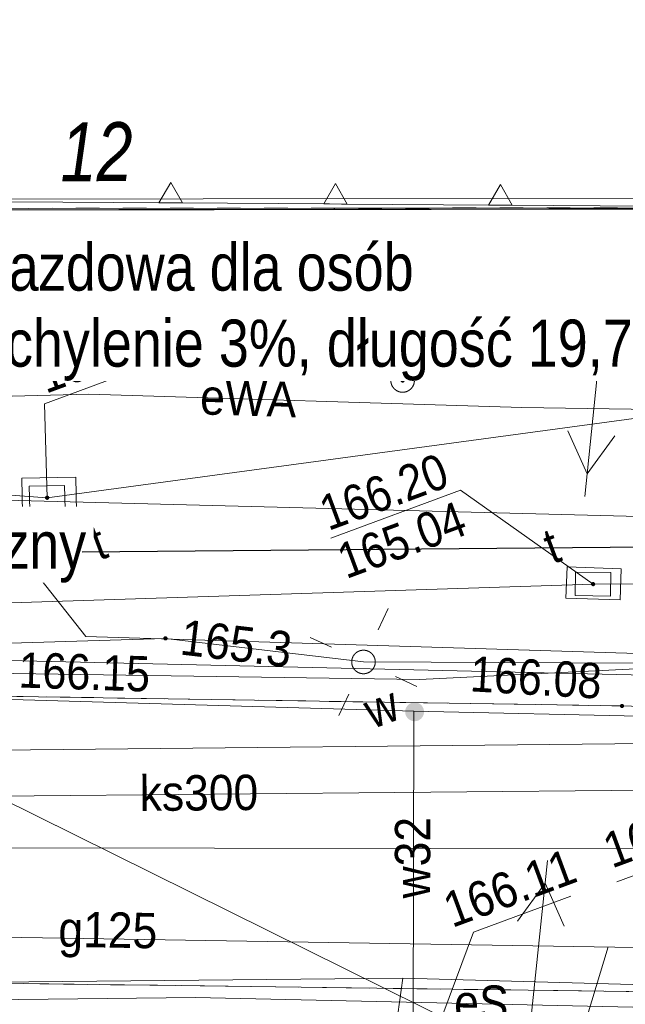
# Model space of a CAD drawing. Header units: millimetres. Extents: x -1155795 to 240441, y -422828 to 463730.
# Tile 53 of 66: x 68814 to 81672, y -22462 to -1541. Entities that reach past the tile are written whole.
import ezdxf
from ezdxf.xclip import XClip

# ---------------------------------------------------------------- set-up
doc = ezdxf.new("R2010")
doc.units = ezdxf.units.MM
doc.header["$MEASUREMENT"] = 0
doc.header["$XCLIPFRAME"] = 0
doc.linetypes.add('Dashed 1_500', pattern=[1000, 500, -500])
doc.linetypes.add('Wipeout_Contour', pattern=[1000, 0, -1000])
for name, color, linetype in [('00 PZT MAPA', 7, 'Continuous'), ('Sycow_7_RTPW02 - Punkt wysokościowy sztuczny', 7, 'Continuous'), ('Sycow_7_SUPS01_K - Punkt o określonej wysokości urządzenia', 7, 'Continuous'), ('Sycow_7_SUPS01_T - Punkt o określonej wysokości urządzenia', 7, 'Continuous'), ('Sycow_7_SUUS22_T - Właz prostokątny', 7, 'Continuous'), ('Sycow_7_zasuwa - siec wodociągowa (punkt)', 7, 'Continuous')]:
    doc.layers.add(name, color=color, linetype=linetype)
for name, color, linetype, lineweight in [('0_Nr_pióra__27', 7, 'Continuous', 25), ('Annotation - Label_Nr_pióra__46', 7, 'Continuous', 15), ('Annotation - Label_Nr_pióra__85', 7, 'Continuous', 13), ('Nowe_0_Nr_pióra__27', 7, 'Continuous', 25), ('Nowe_Annotation - Label_Nr_pióra__46', 7, 'Continuous', 15), ('Nowe_Annotation - Label_Nr_pióra__85', 7, 'Continuous', 13), ('Sycow_7_218-kontur użytku gruntowego_Nr_pióra__3', 3, 'Continuous', 18), ('Sycow_7_219-działka ewidencyjna_Nr_pióra__7', 7, 'Continuous', 18), ('Sycow_7_238-Punkt adresowy budynku_Nr_pióra__7', 7, 'Continuous', 18), ('Sycow_7_@Wywiad_Nr_pióra__30', 30, 'Continuous', 18), ('Sycow_7_@Wywiad_Nr_pióra__34', 34, 'Continuous', 18), ('Sycow_7_@Wywiad_Nr_pióra__7', 7, 'Continuous', 18), ('Sycow_7_chodnik (powierzchnia)_Nr_pióra__7', 7, 'Continuous', 18), ('Sycow_7_krawężnik (linia)_Nr_pióra__7', 7, 'Continuous', 18), ('Sycow_7_latarnia (punkt)_Nr_pióra__7', 7, 'Continuous', 18), ('Sycow_7_Oś ulicy_Nr_pióra__5', 5, 'Continuous', 18), ('Sycow_7_przewód elektroenergetyczny (linia)-Atr1_Nr_pióra__1', 1, 'Continuous', 18), ('Sycow_7_przewód elektroenergetyczny (linia)_Nr_pióra__1', 1, 'Continuous', 18), ('Sycow_7_przewód gazowy (linia)-Atr1_Nr_pióra__7', 7, 'Continuous', 18), ('Sycow_7_przewód gazowy (linia)_Nr_pióra__40', 40, 'Continuous', 18), ('Sycow_7_przewód kanalizacyjny (linia)-Atr1_Nr_pióra__34', 34, 'Continuous', 18), ('Sycow_7_przewód kanalizacyjny (linia)_Nr_pióra__34', 34, 'Continuous', 18), ('Sycow_7_przewód wodociągowy (linia)-Atr1_Nr_pióra__5', 5, 'Continuous', 18), ('Sycow_7_przewód wodociągowy (linia)_Nr_pióra__5', 5, 'Continuous', 18), ('Sycow_7_punkt o określonej wysokości (sieć elektroenergetyczna)-Atr2_Nr_pióra__1', 1, 'Continuous', 18), ('Sycow_7_punkt o określonej wysokości (sieć elektroenergetyczna)_Nr_pióra__1', 1, 'Continuous', 18), ('Sycow_7_punkt o określonej wysokości (sieć kanalizacyjna)-Atr2_Nr_pióra__34', 34, 'Continuous', 18), ('Sycow_7_punkt o określonej wysokości (sieć kanalizacyjna)-Atr2_Nr_pióra__7', 7, 'Continuous', 18), ('Sycow_7_punkt o określonej wysokości (sieć wodociągowa)-Atr2_Nr_pióra__5', 5, 'Continuous', 18), ('Sycow_7_punkt o określonej wysokości (sieć wodociągowa)-Atr2_Nr_pióra__7', 7, 'Continuous', 18), ('Sycow_7_PZT_NLZ - Nieprzekraczalna linia zabudowy_Nr_pióra__7', 7, 'Continuous', 18), ('Sycow_7_RTPW02_O - Punkt wysokościowy sztuczny_Nr_pióra__7', 7, 'Continuous', 18), ('Sycow_7_SUBP02_T - Komora podziemna - przewód telekomunikacyjny_Nr_pióra__30', 30, 'Continuous', 18), ('Sycow_7_SUPE04 - Przewód elektroenergetyczny niskiego napięcia_Nr_pióra__1', 1, 'Continuous', 18), ('Sycow_7_SUPS01_K - Punkt o określonej wysokości urządzenia_Nr_pióra__7', 7, 'Continuous', 18), ('Sycow_7_SUPS01_K_O - Punkt o określonej wysokości urządzenia - rzędna góry_Nr_pióra__36', 36, 'Continuous', 18), ('Sycow_7_SUPS01_T - Punkt o określonej wysokości urządzenia_Nr_pióra__7', 7, 'Continuous', 18), ('Sycow_7_SUPS01_T_O - Punkt o określonej wysokości urządzenia - rzędna dołu_Nr_pióra__30', 30, 'Continuous', 18), ('Sycow_7_SUPS01_T_O - Punkt o określonej wysokości urządzenia - rzędna góry_Nr_pióra__30', 30, 'Continuous', 18), ('Sycow_7_SUUS15_K - Studzienka - przewód kanalizacyjny_Nr_pióra__36', 36, 'Continuous', 18), ('Sycow_7_SUUS15_K - Studzienka okrągła - przewód kanalizacyjny_Nr_pióra__36', 36, 'Continuous', 18), ('Sycow_7_SUUS22_T - Właz - opis_Nr_pióra__7', 7, 'Continuous', 18), ('Sycow_7_SUUS22_T - Właz prostokątny_Nr_pióra__7', 7, 'Continuous', 18), ('Sycow_7_zasuwa - siec wodociągowa (punkt)-Atr17_Nr_pióra__7', 7, 'Continuous', 18)]:
    doc.layers.add(name, color=color, linetype=linetype, lineweight=lineweight)
doc.layers.add('0_Nr_pióra__99', color=7, linetype='Continuous', lineweight=0, true_color=0xaad2ff)
doc.layers.add('Sycow_7_PZT_RT - Linia rozgraniczająca_Nr_pióra__252', color=7, linetype='Continuous', lineweight=18, true_color=0x929292)
doc.styles.add('STYL_AUTOMATYCZNY_11', font='txt', dxfattribs={"width": 0.79})
doc.styles.add('STYL_AUTOMATYCZNY_12', font='Arial Narrow.ttf')
doc.styles.add('STYL_AUTOMATYCZNY_5', font='txt', dxfattribs={"width": 0.9})
doc.styles.add('STYL_AUTOMATYCZNY_6', font='txt', dxfattribs={"width": 0.87})
doc.linetypes.add('nieprzekraczalna linia zabudowy', pattern='A,0,[3,-2. PZT (5)1.Shx,S=39.68254,R=0,X=0,Y=0.425],-5000,0', length=5000)
doc.dimstyles.new('STYL_AUTOMATYCZNY__1', dxfattribs={"dimtxt": 0.18, "dimasz": 456, "dimexe": 0.18, "dimexo": 0.0625, "dimgap": 0, "dimtad": 0, "dimtih": 1, "dimtoh": 1, "dimdec": 4, "dimzin": 0, "dimdsep": 46, "dimcen": 0.09, "dimadec": 0, "dimazin": 0, "dimtfac": 1, "dimtdec": 4, "dimtmove": 0, "dimatfit": 3, "dimldrblk": 'ARROWHEAD_11', "dimfxl": 0, "dimtolj": 1, "dimtzin": 0, "dimarcsym": 0})

# ---------------------------------------------------------------- blocks, each defined once
blk = doc.blocks.new('Rysunek_1_7', base_point=(14567, -19307))
at = {"layer": 'Sycow_7_punkt o określonej wysokości (sieć elektroenergetyczna)_Nr_pióra__1', "linetype": 'Continuous', "lineweight": 18}
blk.add_hatch(color=1, dxfattribs=at).paths.add_polyline_path([(71950, -14671, 1), (71865, -14702, 1)])
at = {"layer": 'Sycow_7_RTPW02 - Punkt wysokościowy sztuczny', "linetype": 'Continuous', "lineweight": 0, "true_color": 0x000000}
blk.add_hatch(color=178, dxfattribs=at).paths.add_polyline_path([(81645, -16107, 1), (81561, -16138, 1)])
at = {"layer": 'Sycow_7_SUPS01_K - Punkt o określonej wysokości urządzenia', "linetype": 'Continuous', "lineweight": 0, "true_color": 0x000000}
blk.add_hatch(color=178, dxfattribs=at).paths.add_polyline_path([(76986, -9191, 1), (76902, -9223, 1)])
at = {"layer": 'Sycow_7_zasuwa - siec wodociągowa (punkt)', "linetype": 'Continuous', "lineweight": 0, "true_color": 0x000000}
blk.add_hatch(color=178, dxfattribs=at).paths.add_polyline_path([(77398, -16256, 1), (76999, -16238, 1)])
at = {"layer": 'Sycow_7_218-kontur użytku gruntowego_Nr_pióra__3', "color": 3, "linetype": 'Continuous', "lineweight": 18}
for p, q in [((69505, -5549), (69005, -5550)), ((69005, -5550), (69505, -5549)), ((70505, -5548), (70005, -5549)), ((70005, -5549), (70505, -5548)), ((71505, -5547), (71005, -5548)), ((71005, -5548), (71505, -5547)), ((72505, -5546), (72005, -5547)), ((72005, -5547), (72505, -5546)), ((73505, -5545), (73005, -5546)), ((73005, -5546), (73505, -5545)), ((74505, -5544), (74005, -5545)), ((74005, -5545), (74505, -5544)), ((75505, -5543), (75005, -5544)), ((75005, -5544), (75505, -5543)), ((76505, -5542), (76005, -5543)), ((76005, -5543), (76505, -5542)), ((77505, -5542), (77005, -5542)), ((77005, -5542), (77505, -5542)), ((78505, -5541), (78005, -5541)), ((78005, -5541), (78505, -5541)), ((79505, -5540), (79005, -5540)), ((79005, -5540), (79505, -5540)), ((80505, -5539), (80005, -5539)), ((80005, -5539), (80505, -5539)), ((81505, -5538), (81005, -5538)), ((81005, -5538), (81505, -5538))]:
    blk.add_line(p, q, dxfattribs=at)
at = {"layer": 'Sycow_7_219-działka ewidencyjna_Nr_pióra__7', "color": 7, "linetype": 'Continuous', "lineweight": 18}
blk.add_line((57214, -5561), (103296, -5517), dxfattribs=at)
at = {"layer": 'Sycow_7_@Wywiad_Nr_pióra__34', "color": 34, "linetype": 'Continuous', "lineweight": 18}
blk.add_line((101351, -19183), (63649, -19132), dxfattribs=at)
at = {"layer": 'Sycow_7_@Wywiad_Nr_pióra__7', "color": 7, "linetype": 'Continuous', "lineweight": 18}
for p, q in [((68353, -6458), (69353, -6457)), ((69853, -6457), (70853, -6456)), ((71353, -6456), (72353, -6456)), ((72853, -6455), (73853, -6455)), ((74353, -6454), (75353, -6454)), ((75853, -6453), (76853, -6453)), ((77353, -6453), (78353, -6452)), ((78853, -6452), (79853, -6451)), ((80353, -6451), (81353, -6450)), ((69388, -15931), (70388, -15946)), ((70888, -15954), (71888, -15970)), ((72388, -15978), (73388, -15994)), ((73887, -16001), (74887, -16017)), ((75387, -16025), (76387, -16041)), ((76887, -16048), (77887, -16064)), ((78387, -16072), (79387, -16088)), ((79887, -16095), (80887, -16111))]:
    blk.add_line(p, q, dxfattribs=at)
at = {"layer": 'Sycow_7_@Wywiad_Nr_pióra__7', "color": 7, "linetype": 'Continuous', "lineweight": 18, "flags": 128}
for points in [[(76538, 5263), (76572, 13745), (61863, 13887), (61647, -256), (64147, -295), (64072, -6460), (82635, -6449)], [(87079, -16320), (81603, -16122), (68286, -15914), (56759, -15982), (55715, -15766)], [(67888, -15916), (68286, -15914), (68888, -15923)], [(81387, -16119), (81603, -16122), (82386, -16151)]]:
    blk.add_lwpolyline(points, dxfattribs=at)
at = {"layer": 'Sycow_7_chodnik (powierzchnia)_Nr_pióra__7', "color": 7, "linetype": 'Continuous', "lineweight": 18}
for p, q in [((70243, -22039), (69243, -22025)), ((71743, -22058), (70743, -22045)), ((73243, -22078), (72243, -22065)), ((74743, -22098), (73743, -22085)), ((76243, -22118), (75243, -22105)), ((77743, -22138), (76743, -22125)), ((79242, -22158), (78242, -22144)), ((80742, -22178), (79742, -22164)), ((82242, -22197), (81242, -22184))]:
    blk.add_line(p, q, dxfattribs=at)
at = {"layer": 'Sycow_7_krawężnik (linia)_Nr_pióra__7', "color": 7, "linetype": 'Continuous', "lineweight": 18, "flags": 128}
blk.add_lwpolyline([(113556, -22974), (108833, -22832), (87103, -22262), (62467, -21936), (49262, -22272), (35935, -22653), (29917, -22837), (10745, -23338), (-2975, -23635), (-15947, -23939), (-24806, -24115), (-45149, -24410), (-67674, -23289), (-80254, -22221), (-81968, -22041)], dxfattribs=at)
at = {"layer": 'Sycow_7_latarnia (punkt)_Nr_pióra__7', "color": 7, "linetype": 'Continuous', "lineweight": 18}
for p, q in [((76427, -14505), (76635, -14052)), ((75432, -14874), (74978, -14665)), ((76795, -15500), (77249, -15709)), ((75800, -15869), (75591, -16322))]:
    blk.add_line(p, q, dxfattribs=at)
blk.add_circle((76113, -15188), 250, dxfattribs=at)
at = {"layer": 'Sycow_7_Oś ulicy_Nr_pióra__5', "color": 5, "linetype": 'Continuous', "lineweight": 18, "flags": 128}
blk.add_lwpolyline([(-83070, -19065), (-77190, -19753), (-19864, -19492), (59637, -14954), (111023, -16134)], dxfattribs=at)
at = {"layer": 'Sycow_7_przewód elektroenergetyczny (linia)_Nr_pióra__1', "color": 1, "linetype": 'Continuous', "lineweight": 18, "flags": 128}
blk.add_lwpolyline([(70220, -14650), (89052, -15227), (110938, -15903)], dxfattribs=at)
at = {"layer": 'Sycow_7_przewód gazowy (linia)_Nr_pióra__40', "color": 40, "linetype": 'Continuous', "lineweight": 18}
for p, q in [((77628, -33448), (81308, -21240)), ((75687, -30829), (76948, -21906))]:
    blk.add_line(p, q, dxfattribs=at)
at = {"layer": 'Sycow_7_przewód gazowy (linia)_Nr_pióra__40', "color": 40, "linetype": 'Continuous', "lineweight": 18, "flags": 128}
for points in [[(108120, -21827), (87522, -21349), (57138, -20849)], [(-81489, -23333), (-74473, -24441), (-65760, -24905), (-47998, -26998), (-35625, -27151), (-6779, -25513), (14559, -24191), (20451, -23054), (48781, -22183), (76948, -21906), (87474, -22199), (101858, -22887)]]:
    blk.add_lwpolyline(points, dxfattribs=at)
at = {"layer": 'Sycow_7_przewód kanalizacyjny (linia)_Nr_pióra__34', "color": 34, "linetype": 'Continuous', "lineweight": 18}
for p, q in [((92113, -16813), (39236, -17368)), ((85693, -17878), (60006, -18112))]:
    blk.add_line(p, q, dxfattribs=at)
at = {"layer": 'Sycow_7_przewód wodociągowy (linia)_Nr_pióra__5', "color": 5, "linetype": 'Continuous', "lineweight": 18}
blk.add_line((77182, -16231), (77168, -24373), dxfattribs=at)
at = {"layer": 'Sycow_7_przewód wodociągowy (linia)_Nr_pióra__5', "color": 5, "linetype": 'Continuous', "lineweight": 18, "flags": 128}
for points in [[(110539, -14824), (104958, -14957), (89079, -14983), (77305, -15557), (57641, -15267), (56731, -21074)], [(111297, -16871), (105226, -16777), (92259, -16546), (87840, -16476), (87387, -16462), (77182, -16231), (58880, -15704), (58343, -15721), (48019, -15545), (32838, -17572), (31358, -17779), (29957, -17797), (14652, -17961), (-2946, -18154)]]:
    blk.add_lwpolyline(points, dxfattribs=at)
at = {"layer": 'Sycow_7_punkt o określonej wysokości (sieć kanalizacyjna)-Atr2_Nr_pióra__7', "color": 7, "linetype": 'Continuous', "lineweight": 18, "flags": 128}
blk.add_lwpolyline([(85690, -17496), (83863, -18983), (81491, -19861)], dxfattribs=at)
at = {"layer": 'Sycow_7_punkt o określonej wysokości (sieć wodociągowa)-Atr2_Nr_pióra__7', "color": 7, "linetype": 'Continuous', "lineweight": 18, "flags": 128}
blk.add_lwpolyline([(77168, -24373), (78448, -20932), (80516, -20167)], dxfattribs=at)
at = {"layer": 'Sycow_7_PZT_NLZ - Nieprzekraczalna linia zabudowy_Nr_pióra__7', "color": 7, "linetype": 'Continuous', "lineweight": 18}
for p, q in [((71895, -5432), (68645, -5410)), ((72145, -5434), (71895, -5432)), ((75395, -5456), (72145, -5434)), ((75645, -5458), (75395, -5456)), ((78895, -5480), (75645, -5458)), ((79145, -5481), (78895, -5480)), ((82395, -5503), (79145, -5481))]:
    blk.add_line(p, q, dxfattribs=at)
at = {"layer": 'Sycow_7_PZT_NLZ - Nieprzekraczalna linia zabudowy_Nr_pióra__7', "color": 7, "linetype": 'Continuous', "lineweight": 18, "flags": 128}
for points in [[(72270, -5435), (71770, -5432), (72020, -4999)], [(75770, -5459), (75270, -5455), (75520, -5022)], [(79270, -5482), (78770, -5479), (79020, -5046)]]:
    blk.add_lwpolyline(points, close=True, dxfattribs=at)
at = {"layer": 'Sycow_7_PZT_RT - Linia rozgraniczająca_Nr_pióra__252', "color": 252, "linetype": 'Continuous', "lineweight": 18, "true_color": 0x929292, "flags": 128}
blk.add_lwpolyline([(-83292, -11412), (-81842, -11494), (-65673, -13493), (-45598, -14248), (-45486, -8787), (-19127, -10181), (29168, -10319), (29592, 8632), (56966, 9345), (57408, -5361), (103296, -5317)], dxfattribs=at)
at = {"layer": 'Sycow_7_SUBP02_T - Komora podziemna - przewód telekomunikacyjny_Nr_pióra__30', "color": 30, "linetype": 'Continuous', "lineweight": 18, "flags": 128}
for points in [[(68857, -11281), (70005, -11259), (70019, -12004), (68871, -12026)], [(80436, -13169), (81587, -13210), (81563, -13871), (80412, -13830)]]:
    blk.add_lwpolyline(points, close=True, dxfattribs=at)
at = {"layer": 'Sycow_7_SUPE04 - Przewód elektroenergetyczny niskiego napięcia_Nr_pióra__1', "color": 1, "linetype": 'Continuous', "lineweight": 18}
for p, q in [((81325, -6699), (80813, -11673)), ((80454, -10278), (80863, -11191)), ((80863, -11191), (81449, -10381)), ((79505, -24380), (80017, -19407)), ((79968, -19888), (79382, -20698)), ((80376, -20801), (79968, -19888))]:
    blk.add_line(p, q, dxfattribs=at)
at = {"layer": 'Sycow_7_SUPS01_K - Punkt o określonej wysokości urządzenia_Nr_pióra__7', "color": 7, "linetype": 'Continuous', "lineweight": 18, "flags": 128}
blk.add_lwpolyline([(73505, -9073), (76258, -8054), (76944, -9207)], dxfattribs=at)
at = {"layer": 'Sycow_7_SUUS15_K - Studzienka okrągła - przewód kanalizacyjny_Nr_pióra__36', "color": 36, "linetype": 'Continuous', "lineweight": 18}
blk.add_circle((76944, -9207), 250, dxfattribs=at)
at = {"layer": 'Sycow_7_238-Punkt adresowy budynku_Nr_pióra__7', "color": 7, "linetype": 'Continuous', "lineweight": 18, "insert": (70448, -4972), "char_height": 1250, "attachment_point": 8, "rotation": 0.363, "style": 'STYL_AUTOMATYCZNY_11'}
blk.add_mtext('\\A1;{\\pqc;\\fArial|b0|i1|c0|p0;\\W0.790000;12}', dxfattribs=at)
at = {"layer": 'Sycow_7_przewód elektroenergetyczny (linia)-Atr1_Nr_pióra__1', "color": 1, "linetype": 'Continuous', "lineweight": 18, "char_height": 750, "attachment_point": 4, "style": 'STYL_AUTOMATYCZNY_5'}
for s, insert, rotation in [('\\A1;{\\pql;\\fArial|b0|i0|c0|p0;\\W0.900000;eWA}', (72648, -9556), 358.216), ('\\A1;{\\pql;\\fArial|b0|i0|c0|p0;\\W0.900000;eS}', (78041, -22424), 358.738)]:
    blk.add_mtext(s, dxfattribs=dict(at, insert=insert, rotation=rotation))
at = {"layer": 'Sycow_7_przewód gazowy (linia)-Atr1_Nr_pióra__7', "color": 7, "linetype": 'Continuous', "lineweight": 18, "insert": (69627, -21465), "char_height": 750, "attachment_point": 7, "rotation": 359.041, "style": 'STYL_AUTOMATYCZNY_5'}
blk.add_mtext('\\A1;{\\pql;\\fArial|b0|i0|c0|p0;\\W0.900000;g125}', dxfattribs=at)
at = {"layer": 'Sycow_7_przewód kanalizacyjny (linia)-Atr1_Nr_pióra__34', "color": 34, "linetype": 'Continuous', "lineweight": 18, "insert": (71361, -17985), "char_height": 750, "attachment_point": 4, "rotation": 0.521, "style": 'STYL_AUTOMATYCZNY_5'}
blk.add_mtext('\\A1;{\\pql;\\fArial|b0|i0|c0|p0;\\W0.900000;ks300}', dxfattribs=at)
at = {"layer": 'Sycow_7_przewód wodociągowy (linia)-Atr1_Nr_pióra__5', "color": 5, "linetype": 'Continuous', "lineweight": 18, "insert": (77159, -20212), "char_height": 750, "attachment_point": 4, "rotation": 89.901, "style": 'STYL_AUTOMATYCZNY_5'}
blk.add_mtext('\\A1;{\\pql;\\fArial|b0|i0|c0|p0;\\W0.900000;w32}', dxfattribs=at)
at = {"layer": 'Sycow_7_punkt o określonej wysokości (sieć elektroenergetyczna)-Atr2_Nr_pióra__1', "color": 1, "linetype": 'Continuous', "lineweight": 18, "insert": (72195, -15036), "char_height": 750, "attachment_point": 7, "rotation": 353.208, "style": 'STYL_AUTOMATYCZNY_5'}
blk.add_mtext('\\A1;{\\pql;\\fArial|b0|i0|c0|p0;\\W0.900000;165.3}', dxfattribs=at)
at = {"layer": 'Sycow_7_punkt o określonej wysokości (sieć kanalizacyjna)-Atr2_Nr_pióra__34', "color": 34, "linetype": 'Continuous', "lineweight": 18, "insert": (81391, -19590), "char_height": 750, "attachment_point": 7, "rotation": 20.318, "style": 'STYL_AUTOMATYCZNY_5'}
blk.add_mtext('\\A1;{\\pql;\\fArial|b0|i0|c0|p0;\\W0.900000;166.01}', dxfattribs=at)
at = {"layer": 'Sycow_7_punkt o określonej wysokości (sieć wodociągowa)-Atr2_Nr_pióra__5', "color": 5, "linetype": 'Continuous', "lineweight": 18, "insert": (77999, -20852), "char_height": 750, "attachment_point": 7, "rotation": 20.318, "style": 'STYL_AUTOMATYCZNY_5'}
blk.add_mtext('\\A1;{\\pql;\\fArial|b0|i0|c0|p0;\\W0.900000;166.11}', dxfattribs=at)
at = {"layer": 'Sycow_7_RTPW02_O - Punkt wysokościowy sztuczny_Nr_pióra__7', "color": 7, "linetype": 'Continuous', "lineweight": 18, "char_height": 750, "attachment_point": 7, "style": 'STYL_AUTOMATYCZNY_6'}
for s, insert, rotation in [('\\A1;{\\pql;\\fArial|b0|i0|c0|p0;\\W0.870000;166.15}', (68781, -15740), 358.1592), ('\\A1;{\\pql;\\fArial|b0|i0|c0|p0;\\W0.870000;166.08}', (78362, -15821), 356.749)]:
    blk.add_mtext(s, dxfattribs=dict(at, insert=insert, rotation=rotation))
at = {"layer": 'Sycow_7_SUPS01_K_O - Punkt o określonej wysokości urządzenia - rzędna góry_Nr_pióra__36', "color": 36, "linetype": 'Continuous', "lineweight": 18, "insert": (73535, -8870), "char_height": 750, "attachment_point": 7, "rotation": 20.318, "style": 'STYL_AUTOMATYCZNY_6'}
blk.add_mtext('\\A1;{\\pql;\\fArial|b0|i0|c0|p0;\\W0.870000;166.28}', dxfattribs=at)
at = {"layer": 'Sycow_7_SUPS01_T_O - Punkt o określonej wysokości urządzenia - rzędna dołu_Nr_pióra__30', "color": 30, "linetype": 'Continuous', "lineweight": 18, "insert": (75485, -12726), "char_height": 750, "attachment_point": 1, "rotation": 20.318, "style": 'STYL_AUTOMATYCZNY_6'}
blk.add_mtext('\\A1;{\\pql;\\fArial|b0|i0|c0|p0;\\W0.870000;165.04}', dxfattribs=at)
at = {"layer": 'Sycow_7_SUPS01_T_O - Punkt o określonej wysokości urządzenia - rzędna góry_Nr_pióra__30', "color": 30, "linetype": 'Continuous', "lineweight": 18, "char_height": 750, "attachment_point": 7, "rotation": 20.318, "style": 'STYL_AUTOMATYCZNY_6'}
for s, insert in [('\\A1;{\\pql;\\fArial|b0|i0|c0|p0;\\W0.870000;166.23}', (69373, -9502)), ('\\A1;{\\pql;\\fArial|b0|i0|c0|p0;\\W0.870000;166.20}', (75370, -12417))]:
    blk.add_mtext(s, dxfattribs=dict(at, insert=insert))
at = {"layer": 'Sycow_7_SUUS15_K - Studzienka - przewód kanalizacyjny_Nr_pióra__36', "color": 36, "linetype": 'Continuous', "lineweight": 18, "insert": (77182, -8564), "char_height": 750, "attachment_point": 4, "rotation": 20.318, "style": 'STYL_AUTOMATYCZNY_6'}
blk.add_mtext('\\A1;{\\pql;\\fArial|b0|i0|c0|p0;\\W0.870000;k}', dxfattribs=at)
at = {"layer": 'Sycow_7_SUUS22_T - Właz - opis_Nr_pióra__7', "color": 7, "linetype": 'Continuous', "lineweight": 18, "char_height": 750, "attachment_point": 4, "rotation": 20.318, "style": 'STYL_AUTOMATYCZNY_6'}
for insert in [(70366, -12691), (79992, -12766)]:
    blk.add_mtext('\\A1;{\\pql;\\fArial|b0|i0|c0|p0;\\W0.870000;t}', dxfattribs=dict(at, insert=insert))
at = {"layer": 'Sycow_7_zasuwa - siec wodociągowa (punkt)-Atr17_Nr_pióra__7', "color": 7, "linetype": 'Continuous', "lineweight": 18, "insert": (76301, -16618), "char_height": 750, "attachment_point": 7, "rotation": 20.318, "style": 'STYL_AUTOMATYCZNY_5'}
blk.add_mtext('\\A1;{\\pql;\\fArial|b0|i0|c0|p0;\\W0.900000;w}', dxfattribs=at)
at = {"color": 254, "linetype": 'Wipeout_Contour', "lineweight": 0, "ltscale": 281504.766741}
blk.add_wipeout([(69016, -11456), (69027, -11956), (69777, -11941), (69766, -11441)], dxfattribs=at).dxf.layer = 'Sycow_7_SUUS22_T - Właz prostokątny'
at = {"color": 254, "linetype": 'Wipeout_Contour', "lineweight": 0, "ltscale": 328449.451345}
blk.add_wipeout([(80618, -13277), (80610, -13777), (81360, -13790), (81368, -13290)], dxfattribs=at).dxf.layer = 'Sycow_7_SUUS22_T - Właz prostokątny'
at = {"layer": 'Sycow_7_SUPS01_T - Punkt o określonej wysokości urządzenia', "linetype": 'Continuous', "lineweight": 0, "true_color": 0x000000}
for points in [[(69439, -11683, 1), (69354, -11714, 1)], [(81031, -13518, 1), (80947, -13549, 1)]]:
    blk.add_hatch(color=178, dxfattribs=at).paths.add_polyline_path(points)
at = {"layer": 'Sycow_7_@Wywiad_Nr_pióra__30', "color": 30, "linetype": 'Continuous', "lineweight": 18, "flags": 128}
for points in [[(84209, -9695), (69397, -11699), (56319, -10744)], [(100122, -13389), (80989, -13534), (61767, -14149)]]:
    blk.add_lwpolyline(points, dxfattribs=at)
at = {"layer": 'Sycow_7_@Wywiad_Nr_pióra__34', "color": 34, "linetype": 'Continuous', "lineweight": 18}
blk.add_line((56160, -12009), (88820, -28195), dxfattribs=at)
at = {"layer": 'Sycow_7_przewód elektroenergetyczny (linia)_Nr_pióra__1', "color": 1, "linetype": 'Continuous', "lineweight": 18, "flags": 128}
for points in [[(60222, 62807), (56157, 62699), (55676, 60772), (55021, 32272), (54290, 9480), (54290, -2069), (54272, -22613), (61908, -22441), (72547, -22319), (86954, -22637), (88472, -22906), (101047, -23316), (101386, -23915), (103579, -24020), (109528, -24419), (114118, -24490)], [(64103, -3969), (63702, -3959), (63736, -6441), (70220, -14650)], [(-85356, -12890), (-81672, -13351), (-62125, -14591), (-59177, -13051), (-51732, -13515), (-44925, -14130), (-19251, -14093), (-14162, -14416), (-4298, -13898), (-1624, -11789), (42623, -10217), (70284, -9497), (79476, -9784), (103123, -10145), (108910, -10427)], [(27076, -14854), (31243, -14761), (54228, -14227), (62305, -13721), (64185, -13846), (64378, -14915), (71907, -14687), (76113, -15188), (89059, -15246), (110939, -15904)]]:
    blk.add_lwpolyline(points, dxfattribs=at)
at = {"layer": 'Sycow_7_przewód kanalizacyjny (linia)_Nr_pióra__34', "color": 34, "linetype": 'Continuous', "lineweight": 18, "flags": 128}
blk.add_lwpolyline([(96529, -12469), (63834, -11630), (56160, -12009)], dxfattribs=at)
at = {"layer": 'Sycow_7_SUPS01_T - Punkt o określonej wysokości urządzenia_Nr_pióra__7', "color": 7, "linetype": 'Continuous', "lineweight": 18, "flags": 128}
for points in [[(72096, -8686), (69342, -9706), (69397, -11699)], [(75422, -12560), (78176, -11541), (80989, -13534)]]:
    blk.add_lwpolyline(points, dxfattribs=at)
at = {"layer": 'Sycow_7_SUUS22_T - Właz prostokątny_Nr_pióra__7', "color": 7, "linetype": 'Continuous', "lineweight": 18}
for p, q in [((69766, -11441), (69016, -11456)), ((69016, -11456), (69027, -11956)), ((69777, -11941), (69766, -11441)), ((69027, -11956), (69777, -11941)), ((80618, -13277), (80610, -13777)), ((81368, -13290), (80618, -13277)), ((81360, -13790), (81368, -13290)), ((80610, -13777), (81360, -13790))]:
    blk.add_line(p, q, dxfattribs=at)
blk = doc.blocks.new('ARROWHEAD_11')
at = {"color": 0, "linetype": 'Continuous', "lineweight": 0}
blk.add_line((0, 0), (-1, 0), dxfattribs=at)
at = {"color": 0, "linetype": 'Continuous', "lineweight": 0, "const_width": 0.25, "flags": 128}
blk.add_lwpolyline([(-0.125, 0, 1), (0.125, 0, 1)], format="xyb", close=True, dxfattribs=at)

msp = doc.modelspace()

# ---------------------------------------------------------------- block references
at = {"layer": '00 PZT MAPA', "color": 7, "linetype": 'Continuous', "lineweight": 15}
ref = msp.add_blockref('Rysunek_1_7', (14567, -19307), dxfattribs=at)
XClip(ref).set_block_clipping_path([(-38444.7789564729, -141413.2871562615), (134317.2398628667, -77444.9644498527), (67578.7707096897, 102798.5088210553), (-105183.2481096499, 38830.1861146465)])

# ---------------------------------------------------------------- next in the draw order: linework, layer by layer
at = {"layer": '0_Nr_pióra__27', "color": 7, "linetype": 'nieprzekraczalna linia zabudowy', "lineweight": 25}
msp.add_line((61483, -5591), (102861, -5524), dxfattribs=at)
at = {"layer": '0_Nr_pióra__99', "color": 141, "linetype": 'Dashed 1_500', "lineweight": 0, "true_color": 0xaad2ff}
for centre in [(88699, -12696), (-56052, -28118)]:
    msp.add_circle(centre, 150000, dxfattribs=at)
at = {"layer": 'Nowe_0_Nr_pióra__27', "color": 7, "linetype": 'Continuous', "lineweight": 25}
msp.add_lwpolyline([(56768, 9145), (57226, -5598), (102861, -5524)], dxfattribs=at)

# ---------------------------------------------------------------- next in the draw order: wipeouts: each hides what was drawn before it
at = {"color": 7, "linetype": 'Wipeout_Contour', "lineweight": 15, "ltscale": 256469.122175}
msp.add_wipeout([(55263, -11888), (70386, -11888), (70386, -13505), (55263, -13505)], dxfattribs=at).dxf.layer = 'Annotation - Label_Nr_pióra__46'
at = {"color": 7, "linetype": 'Wipeout_Contour', "lineweight": 15, "ltscale": 283441.886985}
msp.add_wipeout([(56804, -5985), (84029, -5985), (84029, -9220), (56804, -9220)], dxfattribs=at).dxf.layer = 'Nowe_Annotation - Label_Nr_pióra__46'

# ---------------------------------------------------------------- next in the draw order: texts
at = {"layer": 'Annotation - Label_Nr_pióra__46', "color": 7, "linetype": 'Continuous', "lineweight": 15, "insert": (55263, -12854), "char_height": 1000, "attachment_point": 4, "style": 'STYL_AUTOMATYCZNY_12'}
msp.add_mtext('\\A1;{\\pql;\\fArial Narrow|b0|i0|c0|p0;\\W1.000000;istniejący hydrant zewnętrzny}', dxfattribs=at)
at = {"layer": 'Nowe_Annotation - Label_Nr_pióra__46', "color": 7, "linetype": 'Continuous', "lineweight": 15, "insert": (56804, -7757), "char_height": 1000, "attachment_point": 4, "line_spacing_factor": 0.96866, "style": 'STYL_AUTOMATYCZNY_12'}
msp.add_mtext('\\A1;{\\pql;\\fArial Narrow|b0|i0|c0|p0;\\W1.000000;projektowana rampa wjazdowa dla osób\\P\\pql;\\fArial Narrow|b0|i0|c0|p0;\\W1.000000;niepełnosprawnych, nachylenie 3%, długość 19,74 m}', dxfattribs=at)

# ---------------------------------------------------------------- next in the draw order: leaders
at = {"layer": 'Annotation - Label_Nr_pióra__85', "color": 7, "linetype": 'Continuous', "lineweight": 13, "annotation_type": 0, "has_hookline": 1, "hookline_direction": 1, "text_width": 14874}
msp.add_leader([(88699, -12696), (70137, -12854)], dimstyle='STYL_AUTOMATYCZNY__1', dxfattribs=at)
at = {"layer": 'Nowe_Annotation - Label_Nr_pióra__85', "color": 7, "linetype": 'Continuous', "lineweight": 13, "annotation_type": 0, "has_hookline": 1, "hookline_direction": 0, "text_width": 26792}
msp.add_leader([(30982, -7532), (51804, -7757), (56804, -7757)], dimstyle='STYL_AUTOMATYCZNY__1', dxfattribs=at)

doc.saveas('drawing.dxf')
